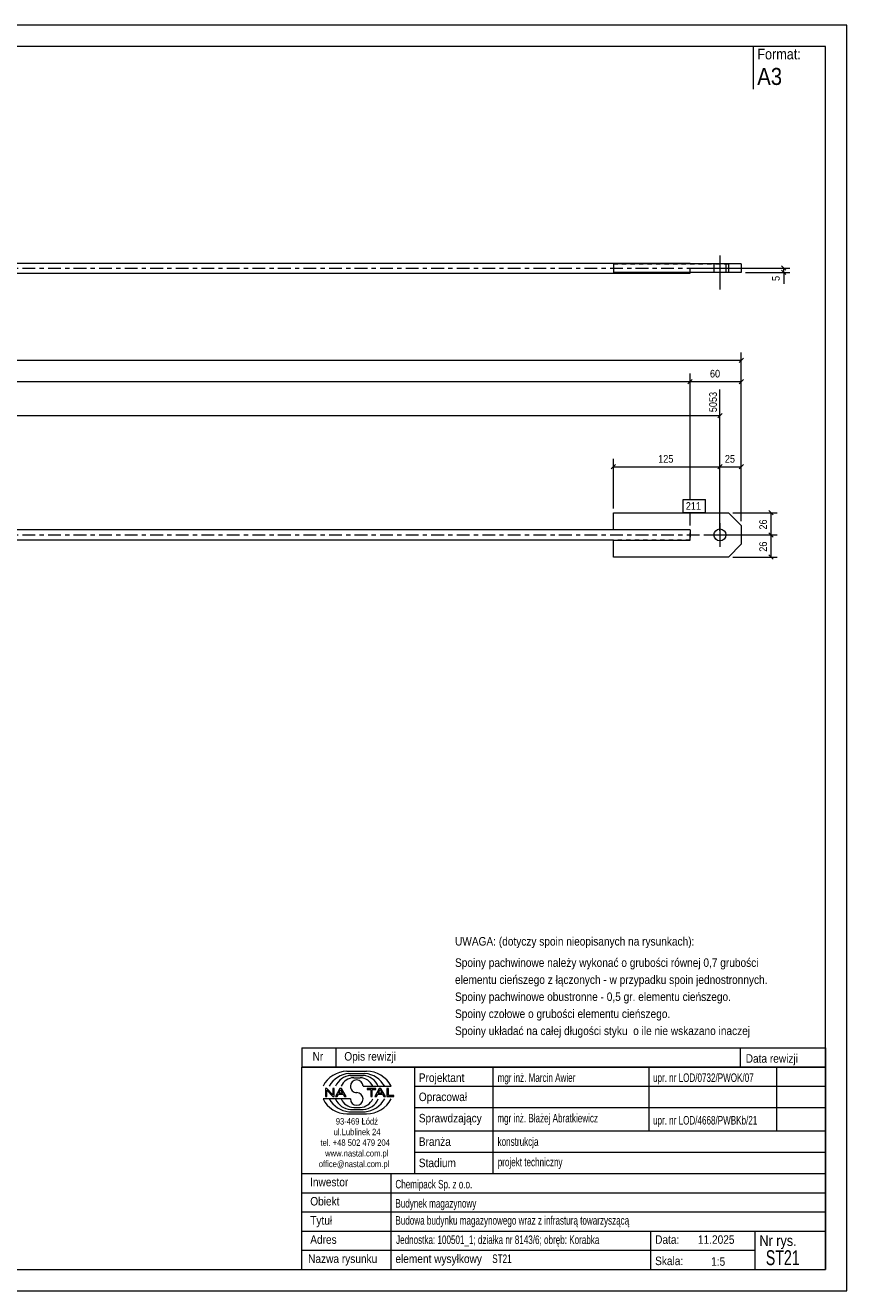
# Model space of a CAD drawing. Header units: millimetres. Extents: x 0 to 420, y 0 to 297.
# Tile 2 of 2: x 227 to 420, y 0 to 297. Entities that reach past the tile are written whole.
import ezdxf

# ---------------------------------------------------------------- set-up
doc = ezdxf.new("R2010")
doc.units = ezdxf.units.MM
for name, pattern in [('XKITLINE00', [0]), ('XKITLINE01', [4, 1, -1, 1, -1]), ('XKITLINE03', [6, 3, -1, 1, -1])]:
    doc.linetypes.add(name, pattern=pattern)
for name, color, linetype, lineweight in [('Arkusz rysunku', 3, 'Continuous', 0), ('Element', 2, 'Continuous', 0), ('Inny typ obiektu', 7, 'Continuous', 0), ('Wymiar', 4, 'Continuous', 0), ('Znak elementu', 2, 'Continuous', 0), ('Śruba', 3, 'Continuous', 0)]:
    doc.layers.add(name, color=color, linetype=linetype, lineweight=lineweight)
doc.styles.add('ARIAL', font='ARIAL.TTF')

msp = doc.modelspace()

# ---------------------------------------------------------------- linework, layer by layer
at = {"layer": 'Arkusz rysunku', "linetype": 'XKITLINE00', "lineweight": 0}
for p, q in [((420, 297), (0, 297)), ((420, 297), (415, 297)), ((420, 0), (420, 297)), ((415, 292), (5, 292)), ((415, 5), (415, 292)), ((5, 5), (415, 5)), ((0, 0), (420, 0))]:
    msp.add_line(p, q, dxfattribs=at)
at = {"layer": 'Element', "linetype": 'XKITLINE00', "lineweight": 0}
for p, q in [((208.42, 241.2), (383.22, 241.2)), ((395.22, 241), (365.22, 241)), ((365.22, 241), (365.22, 239)), ((383.22, 241.2), (383.22, 241)), ((392.22, 241), (392.22, 239)), ((395.22, 241), (395.22, 239)), ((208.42, 238.8), (383.22, 238.8)), ((395.22, 239), (365.22, 239)), ((383.22, 238.8), (383.22, 239)), ((365.22, 178.58), (365.22, 182.58)), ((365.22, 182.58), (392.22, 182.58)), ((392.22, 182.58), (395.22, 179.58)), ((365.22, 178.58), (208.42, 178.58)), ((383.22, 178.58), (365.22, 178.58)), ((383.22, 178.58), (383.22, 177.86)), ((395.22, 179.58), (395.22, 175.18)), ((365.22, 176.18), (208.42, 176.18)), ((365.22, 172.18), (365.22, 176.18)), ((365.22, 176.18), (383.22, 176.18)), ((383.22, 176.9), (383.22, 177.86)), ((383.22, 176.18), (383.22, 176.9)), ((395.22, 175.18), (392.22, 172.18)), ((392.22, 172.18), (365.22, 172.18))]:
    msp.add_line(p, q, dxfattribs=at)
at = {"layer": 'Element', "linetype": 'XKITLINE01', "lineweight": 0}
for p, q in [((365.22, 241), (392.22, 241)), ((383.22, 239), (383.22, 241)), ((383.22, 239), (383.22, 241)), ((392.22, 239), (365.22, 239)), ((383.22, 178.58), (365.22, 178.58)), ((383.22, 178.58), (383.22, 177.86)), ((383.22, 176.18), (365.22, 176.18)), ((383.22, 177.86), (383.22, 176.9)), ((383.22, 176.18), (383.22, 176.9))]:
    msp.add_line(p, q, dxfattribs=at)
at = {"layer": 'Element', "linetype": 'XKITLINE03', "lineweight": 0}
for p, q in [((208.42, 240), (393.22, 240)), ((208.42, 177.38), (393.22, 177.38))]:
    msp.add_line(p, q, dxfattribs=at)
at = {"layer": 'Inny typ obiektu', "linetype": 'XKITLINE00', "lineweight": 0}
for p, q in [((398, 292), (398, 282)), ((292, 57), (292, 52.5)), ((292, 57), (415, 57)), ((300, 57), (300, 52.5)), ((395, 57), (395, 52.5)), ((415, 57), (415, 52.5)), ((415, 52.5), (292, 52.5)), ((292, 5), (292, 52.5)), ((292, 52.5), (415, 52.5)), ((302.62, 51.49), (307.23, 51.5)), ((303.07, 50.99), (306.86, 51)), ((303.46, 50.49), (306.45, 50.49)), ((318.5, 52.5), (318.5, 27.5)), ((337, 27.5), (337, 52.5)), ((373.5, 52.5), (373.5, 37.5)), ((403.5, 52.5), (403.5, 37.5)), ((415, 52.5), (415, 5)), ((304.2, 49.98), (305.73, 49.99)), ((306.42, 47.99), (312.98, 47.99)), ((318.5, 48), (415, 48)), ((303.43, 45.01), (297, 45.01)), ((297.93, 47.44), (297.57, 47.44)), ((297.57, 47.44), (297.57, 45.56)), ((297.57, 45.56), (297.9, 45.56)), ((297.9, 47.04), (299.29, 45.56)), ((297.9, 45.56), (297.9, 47.04)), ((299.31, 45.96), (297.93, 47.44)), ((299.29, 45.56), (299.65, 45.56)), ((299.65, 47.44), (299.31, 47.44)), ((299.31, 47.44), (299.31, 45.96)), ((299.65, 45.56), (299.65, 47.44)), ((300.96, 47.44), (299.94, 45.56)), ((299.94, 45.56), (300.31, 45.56)), ((300.31, 45.56), (300.61, 46.13)), ((300.61, 46.13), (301.71, 46.13)), ((300.71, 46.33), (301.14, 47.24)), ((301.6, 46.33), (300.71, 46.33)), ((301.33, 47.44), (300.96, 47.44)), ((301.14, 47.24), (301.6, 46.33)), ((302.41, 45.56), (301.33, 47.44)), ((301.71, 46.13), (302.02, 45.56)), ((302.02, 45.56), (302.41, 45.56)), ((309.43, 47.44), (307.34, 47.44)), ((307.34, 47.44), (307.34, 47.22)), ((307.34, 47.22), (308.21, 47.22)), ((308.21, 47.22), (308.21, 45.56)), ((308.21, 45.56), (308.56, 45.56)), ((308.56, 45.56), (308.56, 47.22)), ((308.56, 47.22), (309.43, 47.22)), ((310.21, 47.44), (309.2, 45.56)), ((309.2, 45.56), (309.57, 45.56)), ((309.43, 47.22), (309.43, 47.44)), ((309.57, 45.56), (309.86, 46.13)), ((309.86, 46.13), (310.96, 46.13)), ((309.96, 46.33), (310.39, 47.24)), ((310.86, 46.33), (309.96, 46.33)), ((310.59, 47.44), (310.21, 47.44)), ((310.4, 47.24), (310.39, 47.24)), ((310.4, 47.24), (310.86, 46.33)), ((311.67, 45.56), (310.59, 47.44)), ((310.96, 46.13), (311.27, 45.56)), ((311.27, 45.56), (311.67, 45.56)), ((312.36, 47.44), (312.01, 47.44)), ((312.01, 47.44), (312.01, 45.56)), ((312.01, 45.56), (313.66, 45.56)), ((312.36, 45.78), (312.36, 47.44)), ((313.66, 45.78), (312.36, 45.78)), ((313.66, 45.56), (313.66, 45.78)), ((303.07, 42.01), (306.86, 42)), ((303.46, 42.51), (306.45, 42.51)), ((304.2, 43.02), (305.73, 43.01)), ((318.5, 43), (415, 43)), ((302.62, 41.51), (307.23, 41.5)), ((318.5, 37.5), (415, 37.5)), ((318.5, 32.5), (415, 32.5)), ((292, 27.5), (415, 27.5)), ((313, 5), (313, 27.5)), ((292, 23), (415, 23)), ((292, 18.5), (415, 18.5)), ((292, 14), (415, 14)), ((374, 5), (374, 14)), ((398.5, 5), (398.5, 14)), ((292, 9.5), (398.5, 9.5)), ((292, 5), (415, 5))]:
    msp.add_line(p, q, dxfattribs=at)
for centre, radius, start, end in [((302.72, 45.08), 6.42, 90.8317, 153.0136), ((303.67, 45), 6.02, 95.7347, 150.2266), ((306.22, 46.41), 4.08, 22.7023, 86.7527), ((306.24, 44.98), 6.04, 29.8256, 84.1252), ((307.25, 45.07), 6.43, 27.0191, 90.199), ((303.7, 46.42), 4.07, 93.3428, 157.3393), ((304.33, 46.6), 3.38, 92.229, 155.8008), ((304.92, 47.99), 1.49, 0.0741, 179.9259), ((304.92, 47.99), 1.49, 179.9259, 270), ((305.59, 46.6), 3.39, 24.2351, 87.5913), ((302.72, 47.92), 6.42, 206.9864, 269.1683), ((303.67, 48), 6.02, 209.7734, 264.2653), ((303.7, 46.58), 4.07, 202.6607, 266.6572), ((304.33, 46.4), 3.38, 204.1992, 267.771), ((304.92, 45.01), 1.49, 180.0741, 359.9259), ((304.92, 45), 1.49, 0.0741, 90), ((305.59, 46.4), 3.39, 272.4087, 335.7649), ((306.22, 46.59), 4.08, 273.2473, 337.2977), ((306.24, 48.02), 6.04, 275.8748, 330.1744), ((307.25, 47.93), 6.43, 269.801, 332.9809)]:
    msp.add_arc(centre, radius, start, end, dxfattribs=at)
at = {"layer": 'Wymiar', "linetype": 'XKITLINE00', "lineweight": 0}
for p, q in [((384.22, 240), (406.66, 240)), ((396.22, 239), (406.66, 239)), ((404.71, 240.51), (405.73, 239.49)), ((404.71, 239.51), (405.73, 238.49)), ((405.22, 239), (405.22, 240)), ((405.22, 239), (405.22, 236.31)), ((405.22, 239), (405.22, 236.31)), ((395.22, 180.58), (395.22, 220.24)), ((20.62, 218.38), (395.22, 218.38)), ((395.73, 218.89), (394.71, 217.87)), ((383.73, 213.89), (382.71, 212.87)), ((383.73, 213.89), (382.71, 212.87)), ((383.22, 185.68), (383.22, 215.24)), ((383.22, 185.68), (383.22, 215.24)), ((395.73, 213.89), (394.71, 212.87)), ((395.22, 180.58), (395.22, 215.24)), ((32.62, 213.38), (383.22, 213.38)), ((383.22, 213.38), (395.22, 213.38)), ((390.22, 178.38), (390.22, 211.54)), ((32.62, 205.38), (390.22, 205.38)), ((390.73, 205.89), (389.71, 204.87)), ((365.73, 193.89), (364.71, 192.87)), ((365.22, 183.58), (365.22, 195.24)), ((365.22, 193.38), (390.22, 193.38)), ((390.73, 193.89), (389.71, 192.87)), ((390.73, 193.89), (389.71, 192.87)), ((390.22, 178.38), (390.22, 195.24)), ((390.22, 178.38), (390.22, 195.24)), ((390.22, 193.38), (395.22, 193.38)), ((395.73, 193.89), (394.71, 192.87)), ((395.22, 180.58), (395.22, 195.24)), ((383.22, 179.58), (383.22, 182.68)), ((383.22, 179.58), (383.22, 182.68)), ((393.22, 182.58), (403.66, 182.58)), ((401.71, 183.09), (402.73, 182.07)), ((402.22, 177.38), (402.22, 182.58)), ((391.22, 177.38), (403.66, 177.38)), ((391.22, 177.38), (403.66, 177.38)), ((401.71, 177.89), (402.73, 176.87)), ((401.71, 177.89), (402.73, 176.87)), ((402.22, 172.18), (402.22, 177.38)), ((401.71, 172.69), (402.73, 171.67)), ((393.22, 172.18), (403.66, 172.18))]:
    msp.add_line(p, q, dxfattribs=at)
at = {"layer": 'Znak elementu', "linetype": 'XKITLINE00', "lineweight": 0}
for p, q in [((381.61, 185.68), (386.82, 185.68)), ((381.61, 182.68), (381.61, 185.68)), ((386.82, 182.68), (386.82, 185.68)), ((381.61, 182.68), (386.82, 182.68))]:
    msp.add_line(p, q, dxfattribs=at)
at = {"layer": 'Śruba', "linetype": 'XKITLINE00', "lineweight": 0}
for p, q in [((388.82, 241), (388.82, 239)), ((390.22, 243), (390.22, 235)), ((391.62, 241), (391.62, 239)), ((390.22, 180.18), (390.22, 174.58)), ((387.42, 177.38), (393.02, 177.38))]:
    msp.add_line(p, q, dxfattribs=at)
msp.add_circle((390.22, 177.38), 1.4, dxfattribs=at)

# ---------------------------------------------------------------- texts
at = {"layer": 'Inny typ obiektu', "style": 'ARIAL'}
for s, height, width, p in [('Format:', 2.5, 0.85, (399, 289)), ('A3', 4, 0.85, (399, 283)), ('UWAGA: (dotyczy spoin nieopisanych na rysunkach):', 2, 0.85, (328, 81)), ('Spoiny pachwinowe należy wykonać o grubości równej 0,7 grubości', 2, 0.85, (328, 76)), ('elementu cieńszego z łączonych - w przypadku spoin jednostronnych.', 2, 0.85, (328, 72)), ('Spoiny pachwinowe obustronne - 0,5 gr. elementu cieńszego.', 2, 0.85, (328, 68)), ('Spoiny czołowe o grubości elementu cieńszego.', 2, 0.85, (328, 64)), ('Spoiny układać na całej długości styku  o ile nie wskazano inaczej', 2, 0.85, (328, 60)), ('Nr', 2, 0.85, (294.54, 54)), ('Opis rewizji', 2, 0.85, (302, 54)), ('Data rewizji', 2, 0.85, (396.28, 53.5)), ('Projektant', 2, 0.85, (319.5, 49)), ('mgr inż. Marcin Awier', 2, 0.68, (338, 49)), ('upr. nr LOD/0732/PWOK/07', 2, 0.68, (374.5, 49)), ('Opracował', 2, 0.85, (319.5, 44.5)), ('Sprawdzający', 2, 0.85, (319.5, 39.5)), ('mgr inż. Błażej Abratkiewicz', 2, 0.68, (337.94, 39.5)), ('93-469 Łódź', 1.5, 0.85, (300, 39)), ('upr. nr LOD/4668/PWBKb/21', 2, 0.68, (374.5, 39)), ('ul.Lublinek 24', 1.5, 0.85, (299.5, 36.5)), ('Branża', 2, 0.85, (319.5, 34)), ('konstrukcja', 2, 0.68, (338, 34)), ('tel. +48 502 479 204', 1.5, 0.85, (296.41, 34)), ('www.nastal.com.pl', 1.5, 0.85, (297.5, 31.5)), ('office@nastal.com.pl', 1.5, 0.85, (296, 29)), ('Stadium', 2, 0.85, (319.5, 29)), ('projekt techniczny', 2, 0.68, (338.04, 29.19)), ('Inwestor', 2, 0.85, (293.96, 24.5)), ('Chemipack Sp. z o.o.', 2, 0.68, (314, 24)), ('Obiekt', 2, 0.85, (294, 20)), ('Budynek magazynowy', 2, 0.68, (314, 19.5)), ('Tytuł', 2, 0.85, (294, 15.5)), ('Budowa budynku magazynowego wraz z infrasturą towarzyszącą', 2, 0.68, (314, 15.5)), ('Adres', 2, 0.85, (294, 11)), ('Jednostka: 100501_1; działka nr 8143/6; obręb: Korabka', 2, 0.68, (314.16, 10.96)), ('Data:', 2, 0.85, (375, 11)), ('11.2025', 2, 0.85, (385.06, 11)), ('Nr rys.', 2.5, 0.85, (399.5, 10.5)), ('ST21', 3.5, 0.68, (401, 6)), ('Nazwa rysunku', 2, 0.85, (293.5, 6.5)), ('element wysyłkowy', 2, 0.85, (314, 6.5)), ('ST21', 2, 0.68, (336.75, 6.5)), ('Skala:', 2, 0.85, (375, 6)), ('1:5', 2, 0.85, (388.16, 5.85))]:
    msp.add_text(s, height=height, dxfattribs=dict(at, width=width)).set_placement(p)
at = {"layer": 'Wymiar', "style": 'ARIAL', "width": 0.85}
for s, p in [('5', (404.26, 236.99)), ('5053', (389.5, 206.2)), ('26', (401.26, 178.64)), ('26', (401.26, 173.44))]:
    msp.add_text(s, height=1.8, rotation=90.0002, dxfattribs=at).set_placement(p)
for s, p in [('60', (387.88, 214.34)), ('125', (375.72, 194.34)), ('25', (391.38, 194.34))]:
    msp.add_text(s, height=1.8, dxfattribs=at).set_placement(p)
at = {"layer": 'Znak elementu', "style": 'ARIAL', "width": 0.85}
msp.add_text('211', height=1.8, dxfattribs=at).set_placement((382.21, 183.28))

doc.saveas('drawing.dxf')
